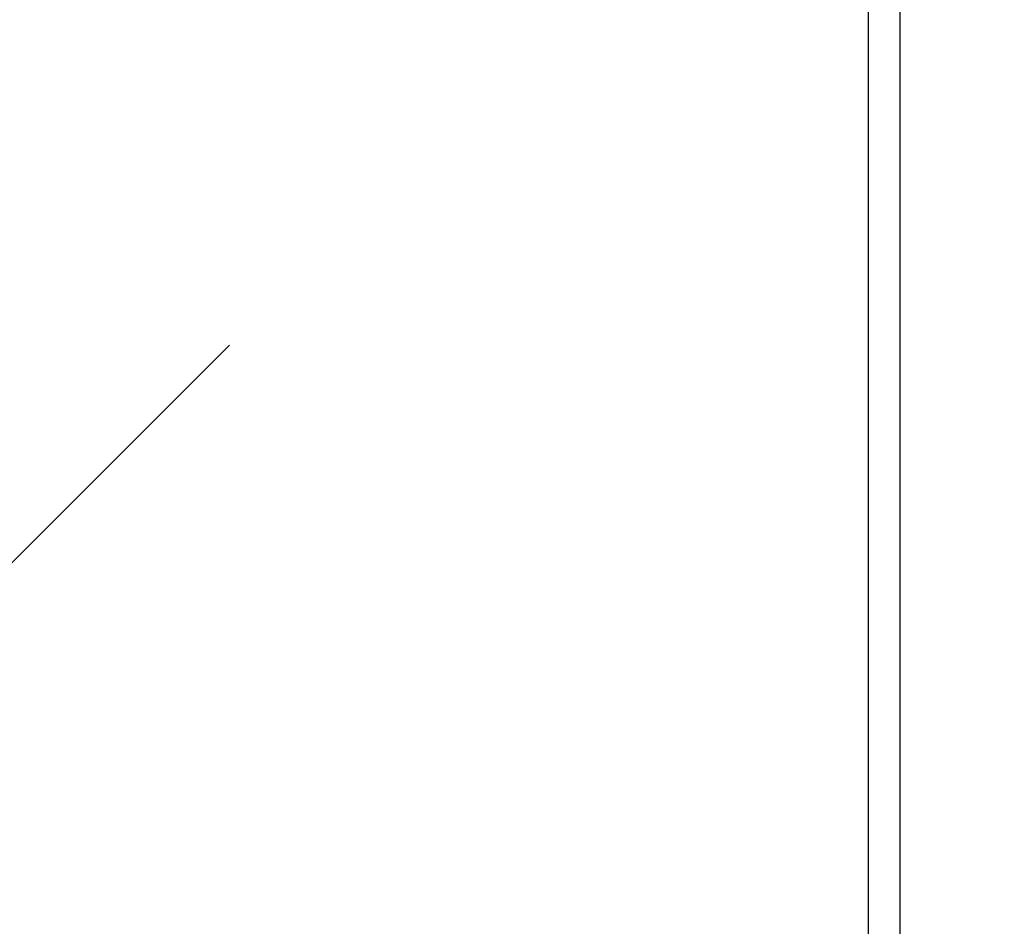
# Model space of a CAD drawing. Header units: millimetres. Extents: x 2605 to 1198744, y 17680 to 73723.
# Tile 200 of 200: x 8677 to 8801, y 52539 to 52653. Entities that reach past the tile are written whole.
import ezdxf

# ---------------------------------------------------------------- set-up
doc = ezdxf.new("R2010")
doc.units = ezdxf.units.MM

msp = doc.modelspace()

# ---------------------------------------------------------------- hatches: boundary and pattern name
at = {"lineweight": 13}
h = msp.add_hatch(dxfattribs=at)
h.set_pattern_fill('ANSI33', color=256, scale=50, style=0)
h.set_pattern_definition([(45, (-21381.03, 16915), (-224.5064, 224.5064), []), (45, (-21156.52, 16915), (-224.5064, 224.5064), [158.75, -79.375])])
h.paths.add_polyline_path([(8673.41118, 52689.15536), (8593.41118, 52689.15536), (8593.41118, 52705.15536), (8553.41118, 52705.15536), (8553.41118, 52707.15536), (8713.41118, 52707.15536), (8713.41118, 52705.15536), (8673.41118, 52705.15536)], flags=16)
edge = h.paths.add_edge_path(flags=16)
edge.add_arc((17408.41302, 53223.98242), 5, 0, 360)
edge = h.paths.add_edge_path(flags=16)
edge.add_arc((17408.41302, 53173.98242), 5, 0, 360)
edge = h.paths.add_edge_path()
edge.add_line((8483.41172, 51049.66842), (8782.03524, 51049.66842))
edge.add_line((8782.03524, 51049.66842), (8778.39869, 52658.15536))
edge.add_arc((8775.39869, 52658.15536), 3, -90, 0.0000217, ccw=False)
edge.add_line((8775.39869, 52655.15536), (8772.39869, 52655.15536))
edge.add_line((8772.39869, 52655.15536), (8772.39869, 52695.15536))
edge.add_line((8772.39869, 52695.15536), (8832.39869, 52695.15536))
edge.add_line((8832.39869, 52695.15536), (18702.41302, 52692.35747))
edge.add_line((18702.41302, 52692.35747), (18702.41302, 52699.15536))
edge.add_line((18702.41302, 52699.15536), (18802.41302, 52699.15536))
edge.add_line((18802.41302, 52699.15536), (18802.41302, 52914.15536))
edge.add_line((18802.41302, 52914.15536), (18702.41302, 52914.15536))
edge.add_line((18702.41302, 52914.15536), (18702.41302, 52924.15536))
edge.add_line((18702.41302, 52924.15536), (18802.41302, 52924.15536))
edge.add_line((18802.41302, 52924.15536), (18802.41302, 53149.15536))
edge.add_line((18802.41302, 53149.15536), (17508.41302, 53149.15536))
edge.add_line((17508.41302, 53149.15536), (17508.41302, 53249.15536))
edge.add_line((17508.41302, 53249.15536), (17308.41302, 53249.15536))
edge.add_line((17308.41302, 53249.15536), (17308.41302, 53149.15536))
edge.add_line((17308.41302, 53149.15536), (8483.41118, 53034.15536))
edge.add_line((8483.41118, 53034.15536), (8483.41118, 52684.15536))
edge.add_line((8483.41118, 52684.15536), (8483.41172, 51049.66842))

# ---------------------------------------------------------------- linework, layer by layer
for p, q in [((8783.4118, 51049.66842), (8783.41118, 52689.07354)), ((8787.41118, 51049.66842), (8787.41118, 52689.15536))]:
    msp.add_line(p, q)

doc.saveas('drawing.dxf')
